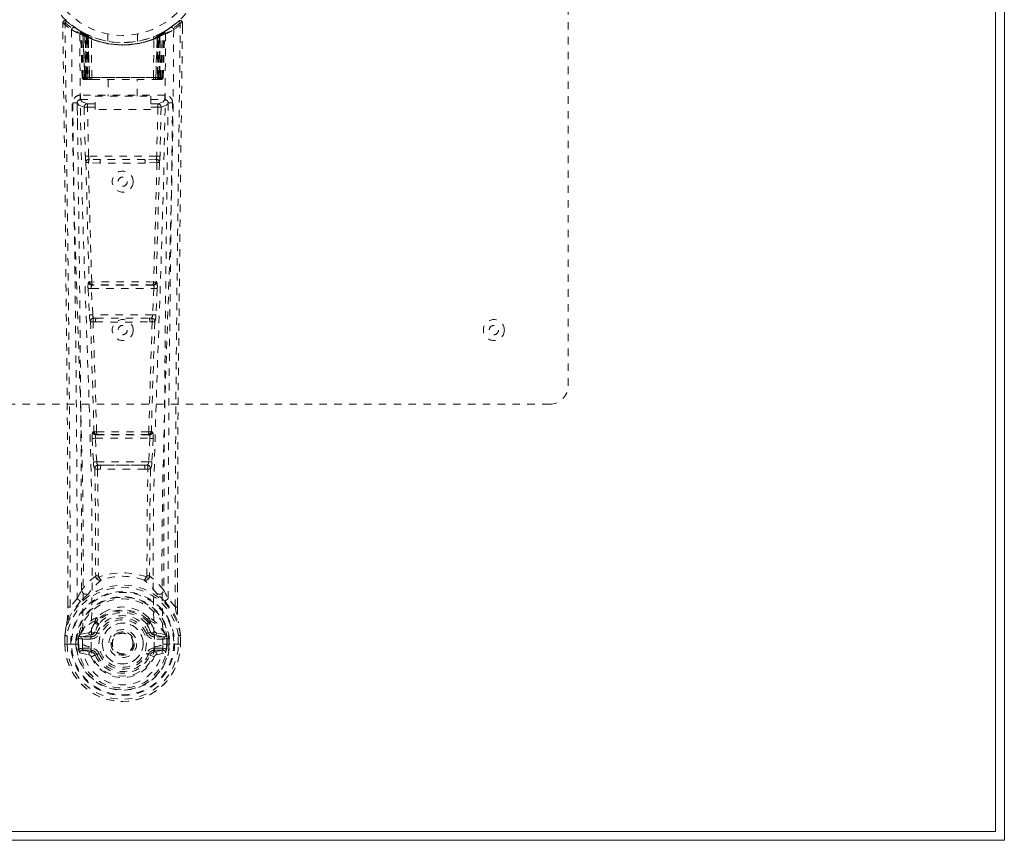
# Model space of a CAD drawing. Header units: inches. Extents: x 7.7 to 33.9, y -2.8 to 28.9.
# Tile 2 of 6: x 20.6 to 33.9, y 5.1 to 16.2. Entities that reach past the tile are written whole.
import ezdxf

# ---------------------------------------------------------------- set-up
doc = ezdxf.new("R2010")
doc.units = ezdxf.units.IN
doc.header["$MEASUREMENT"] = 0
doc.linetypes.add('SLD-Dashed', pattern=[0.075, 0.05, -0.025])
doc.linetypes.add('SLD-Solid', pattern=[0])

msp = doc.modelspace()

# ---------------------------------------------------------------- linework, layer by layer
at = {"color": 7, "linetype": 'SLD-Solid', "lineweight": 15}
for p, q in [((33.901, 28.854), (33.901, 5.104)), ((33.782, 5.222), (33.782, 28.736)), ((33.782, 28.736), (33.782, 5.222)), ((10.269, 5.222), (33.782, 5.222)), ((33.782, 5.222), (10.269, 5.222)), ((33.901, 5.104), (10.151, 5.104))]:
    msp.add_line(p, q, dxfattribs=at)
at = {"color": 7, "linetype": 'SLD-Dashed', "lineweight": 0}
for p, q in [((28.026, 22.729), (28.026, 11.229)), ((21.219, 16.12), (21.22, 16.053)), ((21.249, 16.12), (21.269, 16.143)), ((21.31, 16.107), (21.268, 16.141)), ((22.783, 16.141), (22.741, 16.108)), ((22.832, 16.12), (22.802, 16.12)), ((22.83, 16.057), (22.831, 16.12)), ((22.831, 16.053), (22.832, 16.12)), ((22.831, 16.053), (22.832, 16.12)), ((21.457, 16.005), (21.444, 16.013)), ((21.463, 16), (21.45, 16.008)), ((21.472, 15.98), (21.459, 15.988)), ((21.48, 15.383), (21.459, 15.988)), ((21.493, 15.383), (21.472, 15.98)), ((21.511, 15.976), (21.476, 15.994)), ((21.491, 15.973), (21.514, 15.379)), ((21.559, 15.934), (21.491, 15.969)), ((21.511, 15.383), (21.491, 15.969)), ((21.505, 15.979), (21.531, 15.965)), ((21.518, 15.94), (21.531, 15.965)), ((21.518, 15.94), (21.519, 15.383)), ((21.526, 15.936), (21.518, 15.94)), ((21.526, 15.936), (21.538, 15.962)), ((21.526, 15.383), (21.526, 15.936)), ((21.542, 15.96), (21.528, 15.968)), ((21.531, 15.965), (21.538, 15.962)), ((21.532, 15.933), (21.544, 15.959)), ((21.532, 15.383), (21.532, 15.933)), ((21.532, 15.933), (21.539, 15.93)), ((21.539, 15.93), (21.551, 15.956)), ((21.539, 15.93), (21.539, 15.383)), ((21.543, 15.96), (21.542, 15.96)), ((21.55, 15.925), (21.562, 15.951)), ((21.55, 15.925), (21.551, 15.383)), ((21.557, 15.922), (21.55, 15.925)), ((21.557, 15.922), (21.568, 15.948)), ((21.557, 15.383), (21.557, 15.922)), ((21.559, 15.934), (21.56, 15.934)), ((21.578, 15.383), (21.559, 15.934)), ((21.56, 15.934), (21.579, 15.383)), ((21.562, 15.951), (21.568, 15.948)), ((21.826, 15.968), (21.826, 15.872)), ((22.226, 15.872), (22.226, 15.968)), ((22.472, 15.383), (22.491, 15.934)), ((22.492, 15.934), (22.473, 15.383)), ((22.483, 15.948), (22.489, 15.951)), ((22.483, 15.948), (22.494, 15.922)), ((22.489, 15.951), (22.501, 15.925)), ((22.491, 15.934), (22.492, 15.934)), ((22.56, 15.969), (22.492, 15.934)), ((22.501, 15.925), (22.494, 15.922)), ((22.494, 15.922), (22.494, 15.383)), ((22.5, 15.956), (22.512, 15.93)), ((22.5, 15.383), (22.501, 15.925)), ((22.508, 15.96), (22.501, 15.956)), ((22.515, 15.963), (22.507, 15.959)), ((22.507, 15.959), (22.519, 15.933)), ((22.509, 15.96), (22.508, 15.96)), ((22.576, 15.994), (22.509, 15.96)), ((22.512, 15.93), (22.519, 15.933)), ((22.512, 15.383), (22.512, 15.93)), ((22.513, 15.962), (22.52, 15.965)), ((22.513, 15.962), (22.525, 15.936)), ((22.519, 15.933), (22.519, 15.383)), ((22.52, 15.965), (22.529, 15.97)), ((22.52, 15.965), (22.533, 15.94)), ((22.533, 15.94), (22.525, 15.936)), ((22.525, 15.936), (22.525, 15.383)), ((22.532, 15.383), (22.533, 15.94)), ((22.537, 15.379), (22.56, 15.973)), ((22.54, 15.383), (22.56, 15.969)), ((22.558, 15.383), (22.579, 15.98)), ((22.571, 15.383), (22.592, 15.988)), ((22.592, 15.988), (22.579, 15.98)), ((22.607, 16.013), (22.594, 16.005)), ((21.61, 15.383), (21.605, 15.904)), ((22.441, 15.383), (22.446, 15.904)), ((21.48, 15.383), (21.493, 15.383)), ((21.511, 15.383), (21.578, 15.383)), ((21.519, 15.383), (21.526, 15.383)), ((21.519, 15.354), (21.526, 15.354)), ((21.523, 15.354), (21.533, 15.354)), ((22.525, 15.383), (21.526, 15.383)), ((21.539, 15.383), (21.532, 15.383)), ((21.533, 15.354), (21.539, 15.354)), ((21.539, 15.383), (22.512, 15.383)), ((21.541, 15.354), (21.595, 15.354)), ((21.551, 15.383), (21.557, 15.383)), ((21.551, 15.354), (21.557, 15.354)), ((22.494, 15.383), (21.557, 15.383)), ((21.595, 15.354), (21.557, 15.354)), ((21.579, 15.383), (21.578, 15.383)), ((21.609, 15.354), (21.617, 15.354)), ((21.61, 15.383), (22.441, 15.383)), ((21.617, 15.354), (22.434, 15.354)), ((21.831, 15.354), (21.831, 15.131)), ((22.221, 15.131), (22.221, 15.354)), ((22.434, 15.354), (22.442, 15.354)), ((22.456, 15.354), (22.51, 15.354)), ((22.494, 15.354), (22.456, 15.354)), ((22.473, 15.383), (22.472, 15.383)), ((22.473, 15.383), (22.54, 15.383)), ((22.494, 15.383), (22.5, 15.383)), ((22.494, 15.354), (22.5, 15.354)), ((22.519, 15.383), (22.512, 15.383)), ((22.512, 15.354), (22.518, 15.354)), ((22.518, 15.354), (22.528, 15.354)), ((22.525, 15.383), (22.532, 15.383)), ((22.525, 15.354), (22.532, 15.354)), ((22.558, 15.383), (22.571, 15.383)), ((21.458, 15.145), (21.458, 15.084)), ((22.593, 15.145), (21.458, 15.145)), ((21.656, 14.951), (21.656, 15.131)), ((21.656, 15.131), (22.406, 15.131)), ((22.406, 15.131), (22.406, 14.951)), ((22.593, 15.084), (22.593, 15.145)), ((21.414, 15.047), (21.413, 15.039)), ((21.413, 15.036), (21.417, 14.749)), ((21.458, 15.084), (21.656, 15.084)), ((21.552, 15.027), (21.552, 14.982)), ((21.656, 15.027), (21.552, 15.027)), ((22.406, 15.084), (22.593, 15.084)), ((22.5, 15.027), (22.406, 15.027)), ((22.5, 15.027), (22.5, 14.982)), ((22.634, 14.749), (22.638, 15.036)), ((22.638, 15.039), (22.637, 15.047)), ((21.507, 14.981), (21.522, 14.32)), ((21.567, 14.321), (21.552, 14.982)), ((21.656, 14.982), (21.552, 14.982)), ((22.406, 14.951), (21.656, 14.951)), ((22.5, 14.982), (22.406, 14.982)), ((22.5, 14.982), (22.484, 14.321)), ((22.544, 14.981), (22.5, 14.982)), ((22.544, 14.981), (22.529, 14.32)), ((21.567, 14.321), (21.522, 14.32)), ((21.721, 14.23), (21.564, 14.236)), ((22.484, 14.321), (21.567, 14.321)), ((21.728, 14.278), (21.575, 14.28)), ((22.323, 14.278), (21.728, 14.278)), ((22.476, 14.28), (22.323, 14.278)), ((22.487, 14.236), (22.33, 14.23)), ((21.575, 12.63), (21.567, 12.626)), ((22.484, 12.626), (22.476, 12.63)), ((21.56, 12.536), (21.577, 12.184)), ((21.605, 12.539), (22.446, 12.539)), ((21.622, 12.186), (21.605, 12.539)), ((21.611, 12.583), (21.619, 12.587)), ((22.44, 12.583), (21.611, 12.583)), ((22.446, 12.539), (22.429, 12.186)), ((22.432, 12.587), (22.44, 12.583)), ((22.491, 12.536), (22.474, 12.184)), ((22.429, 12.186), (21.622, 12.186)), ((21.627, 12.09), (21.66, 12.09)), ((21.669, 12.141), (21.637, 12.141)), ((21.669, 12.141), (22.382, 12.141)), ((22.382, 12.141), (22.414, 12.141)), ((22.391, 12.09), (22.424, 12.09)), ((27.776, 10.979), (16.276, 10.979)), ((21.639, 10.613), (21.624, 10.608)), ((22.412, 10.613), (22.427, 10.608)), ((21.615, 10.519), (21.632, 10.201)), ((21.66, 10.521), (22.391, 10.521)), ((21.676, 10.204), (21.66, 10.521)), ((21.669, 10.566), (21.683, 10.57)), ((22.382, 10.566), (21.669, 10.566)), ((22.368, 10.57), (22.382, 10.566)), ((22.391, 10.521), (22.375, 10.204)), ((22.436, 10.519), (22.419, 10.201)), ((22.375, 10.204), (21.676, 10.204)), ((21.686, 10.106), (21.726, 10.105)), ((21.734, 10.159), (21.695, 10.159)), ((21.734, 10.159), (22.317, 10.159)), ((22.356, 10.159), (22.317, 10.159)), ((22.325, 10.105), (22.365, 10.106)), ((22.762, 9.171), (22.762, 8.247)), ((22.763, 8.246), (22.766, 9.17)), ((21.698, 8.665), (21.698, 8.665)), ((22.353, 8.665), (22.353, 8.665)), ((21.414, 8.363), (21.318, 8.248)), ((22.733, 8.248), (22.637, 8.363)), ((21.288, 8.246), (21.288, 8.3)), ((21.289, 8.3), (21.289, 8.247)), ((21.665, 8.09), (21.676, 8.107)), ((22.375, 8.107), (22.386, 8.09)), ((21.657, 8.061), (21.657, 8.043)), ((21.681, 8.055), (21.681, 8.037)), ((22.37, 8.037), (22.37, 8.055)), ((22.394, 8.061), (22.394, 8.043)), ((21.246, 7.866), (21.246, 7.861)), ((21.246, 7.745), (21.246, 7.861)), ((21.247, 7.861), (21.247, 7.744)), ((21.276, 7.861), (21.276, 7.747)), ((21.427, 7.818), (21.432, 7.837)), ((21.432, 7.837), (21.432, 7.827)), ((21.432, 7.827), (21.432, 7.748)), ((21.442, 7.868), (21.439, 7.863)), ((21.442, 7.868), (21.453, 7.879)), ((21.567, 7.9), (21.453, 7.879)), ((21.453, 7.879), (21.453, 7.879)), ((21.453, 7.879), (21.453, 7.879)), ((21.467, 7.846), (21.597, 7.871)), ((21.467, 7.846), (21.467, 7.816)), ((21.597, 7.846), (21.467, 7.846)), ((21.597, 7.871), (21.597, 7.846)), ((21.597, 7.816), (21.597, 7.846)), ((21.652, 7.912), (21.679, 7.9)), ((22.372, 7.9), (22.399, 7.912)), ((22.454, 7.871), (22.584, 7.846)), ((22.454, 7.871), (22.454, 7.846)), ((22.584, 7.846), (22.454, 7.846)), ((22.454, 7.816), (22.454, 7.846)), ((22.598, 7.879), (22.484, 7.9)), ((22.584, 7.816), (22.584, 7.846)), ((22.598, 7.879), (22.609, 7.868)), ((22.609, 7.868), (22.609, 7.868)), ((22.609, 7.868), (22.609, 7.868)), ((22.612, 7.863), (22.609, 7.868)), ((22.619, 7.837), (22.619, 7.827)), ((22.624, 7.818), (22.619, 7.837)), ((22.619, 7.827), (22.619, 7.748)), ((22.775, 7.747), (22.775, 7.861)), ((22.804, 7.744), (22.804, 7.861)), ((22.805, 7.861), (22.805, 7.866)), ((22.805, 7.745), (22.805, 7.861)), ((21.246, 7.745), (21.25, 7.745)), ((21.25, 7.745), (21.303, 7.746)), ((21.303, 7.746), (21.326, 7.746)), ((21.326, 7.746), (21.484, 7.746)), ((21.427, 7.817), (21.397, 7.819)), ((21.397, 7.819), (21.397, 7.819)), ((21.397, 7.748), (21.397, 7.819)), ((21.397, 7.748), (21.397, 7.748)), ((21.427, 7.817), (21.427, 7.748)), ((21.432, 7.748), (21.427, 7.748)), ((21.597, 7.816), (21.467, 7.816)), ((21.48, 7.694), (21.48, 7.664)), ((21.48, 7.694), (21.597, 7.694)), ((21.597, 7.694), (21.597, 7.664)), ((21.602, 7.708), (21.602, 7.71)), ((21.869, 7.755), (21.87, 7.77)), ((21.869, 7.747), (21.869, 7.755)), ((22.449, 7.71), (22.449, 7.708)), ((22.584, 7.816), (22.454, 7.816)), ((22.454, 7.694), (22.454, 7.664)), ((22.454, 7.694), (22.571, 7.694)), ((22.567, 7.746), (22.725, 7.746)), ((22.571, 7.664), (22.571, 7.694)), ((22.619, 7.748), (22.624, 7.748)), ((22.654, 7.819), (22.624, 7.817)), ((22.624, 7.748), (22.624, 7.817)), ((22.654, 7.819), (22.654, 7.748)), ((22.654, 7.819), (22.654, 7.819)), ((22.725, 7.746), (22.748, 7.746)), ((22.748, 7.746), (22.801, 7.745)), ((22.801, 7.745), (22.805, 7.745)), ((21.45, 7.628), (21.569, 7.604)), ((21.597, 7.643), (21.48, 7.664)), ((21.48, 7.664), (21.597, 7.664)), ((21.597, 7.643), (21.597, 7.664)), ((21.657, 7.6), (21.653, 7.607)), ((21.679, 7.609), (21.657, 7.6)), ((22.394, 7.6), (22.372, 7.609)), ((22.394, 7.6), (22.449, 7.577)), ((22.571, 7.664), (22.454, 7.643)), ((22.454, 7.643), (22.454, 7.664)), ((22.454, 7.664), (22.571, 7.664)), ((22.482, 7.604), (22.601, 7.628))]:
    msp.add_line(p, q, dxfattribs=at)
at = {"color": 7, "linetype": 'SLD-Dashed', "lineweight": 0, "flags": 128}
for points in [[(21.267, 16.14), (21.26, 16.144), (21.252, 16.146), (21.244, 16.147), (21.236, 16.145), (21.229, 16.142), (21.224, 16.137), (21.221, 16.13), (21.219, 16.123)], [(21.288, 8.3), (21.28, 10.869), (21.253, 13.494), (21.219, 16.12)], [(21.219, 16.12), (21.22, 16.12), (21.221, 16.12), (21.228, 16.12), (21.237, 16.12), (21.243, 16.12), (21.249, 16.12)], [(21.318, 8.248), (21.316, 9.712), (21.307, 11.185), (21.293, 12.633), (21.29, 12.88), (21.287, 13.138), (21.284, 13.353), (21.281, 13.582), (21.278, 13.832), (21.275, 14.104), (21.272, 14.321), (21.269, 14.584), (21.264, 14.908), (21.262, 15.118), (21.258, 15.377), (21.255, 15.639), (21.252, 15.887), (21.249, 16.12)], [(21.474, 15.995), (21.435, 16.018), (21.386, 16.051)], [(22.665, 16.051), (22.616, 16.018), (22.571, 15.993)], [(22.733, 8.248), (22.735, 9.713), (22.744, 11.185), (22.758, 12.633), (22.761, 12.854), (22.763, 13.083), (22.766, 13.287), (22.768, 13.485), (22.771, 13.701), (22.773, 13.851), (22.775, 14.008), (22.777, 14.164), (22.779, 14.282), (22.78, 14.421), (22.782, 14.584), (22.787, 14.916), (22.789, 15.12), (22.793, 15.375), (22.796, 15.636), (22.799, 15.885), (22.802, 16.12)], [(22.782, 16.143), (22.749, 16.114), (22.741, 16.108)], [(22.766, 9.17), (22.771, 10.869), (22.799, 13.494), (22.831, 16.053)], [(22.829, 16.12), (22.827, 16.128), (22.824, 16.135), (22.819, 16.142), (22.812, 16.147), (22.805, 16.149), (22.798, 16.15), (22.791, 16.148), (22.784, 16.144)], [(21.338, 16.026), (21.345, 14.979), (21.365, 13.934), (21.394, 12.892), (21.429, 11.854), (21.463, 10.82), (21.489, 9.791), (21.497, 8.766), (21.484, 7.746)], [(21.447, 15.971), (21.456, 14.926), (21.477, 13.883), (21.509, 12.843), (21.546, 11.808), (21.582, 10.776), (21.608, 9.75), (21.617, 8.728), (21.602, 7.711)], [(21.452, 16.005), (21.459, 15.994), (21.463, 15.981)], [(21.489, 15.977), (21.491, 15.971), (21.491, 15.969)], [(22.604, 15.971), (22.596, 14.926), (22.574, 13.883), (22.542, 12.844), (22.505, 11.808), (22.469, 10.777), (22.443, 9.75), (22.435, 8.728), (22.449, 7.711)], [(22.713, 16.026), (22.706, 14.979), (22.686, 13.934), (22.657, 12.892), (22.622, 11.854), (22.588, 10.82), (22.563, 9.791), (22.554, 8.766), (22.567, 7.746)], [(21.519, 15.383), (21.504, 15.383), (21.491, 15.383), (21.482, 15.383), (21.48, 15.383)], [(21.493, 15.383), (21.496, 15.383), (21.505, 15.383), (21.518, 15.383), (21.532, 15.383)], [(21.551, 15.383), (21.543, 15.383), (21.535, 15.383), (21.528, 15.383), (21.522, 15.383), (21.517, 15.383), (21.513, 15.383), (21.512, 15.383), (21.511, 15.383)], [(21.511, 15.383), (21.512, 15.376), (21.513, 15.374)], [(21.541, 15.354), (21.541, 15.354), (21.543, 15.354)], [(21.579, 15.383), (21.582, 15.383), (21.589, 15.383), (21.598, 15.383), (21.61, 15.383)], [(22.441, 15.383), (22.453, 15.383), (22.462, 15.383), (22.469, 15.383), (22.472, 15.383)], [(22.54, 15.383), (22.54, 15.383), (22.538, 15.383), (22.534, 15.383), (22.529, 15.383), (22.523, 15.383), (22.516, 15.383), (22.508, 15.383), (22.5, 15.383)], [(22.519, 15.383), (22.533, 15.383), (22.546, 15.383), (22.555, 15.383), (22.558, 15.383)], [(22.571, 15.383), (22.569, 15.383), (22.56, 15.383), (22.547, 15.383), (22.532, 15.383)], [(21.353, 15.038), (21.355, 14.903), (21.357, 14.73), (21.36, 14.522), (21.363, 14.276), (21.366, 14.027), (21.369, 13.808), (21.371, 13.654), (21.373, 13.517), (21.374, 13.395), (21.376, 13.24), (21.379, 13.077), (21.381, 12.92), (21.39, 12.107), (21.399, 11.289), (21.407, 10.316), (21.412, 9.327), (21.414, 8.363)], [(21.413, 15.039), (21.437, 15.01), (21.507, 14.981)], [(21.552, 15.027), (21.482, 15.056), (21.458, 15.084)], [(22.593, 15.084), (22.569, 15.056), (22.5, 15.027)], [(22.544, 14.981), (22.614, 15.01), (22.638, 15.039)], [(22.637, 8.363), (22.638, 8.883), (22.639, 9.416), (22.642, 9.962), (22.645, 10.476), (22.649, 11.006), (22.655, 11.558), (22.66, 12.047), (22.663, 12.305), (22.666, 12.578), (22.67, 12.866), (22.674, 13.17), (22.677, 13.446), (22.68, 13.686), (22.683, 13.878), (22.686, 14.092), (22.689, 14.334), (22.692, 14.559), (22.694, 14.751), (22.697, 14.911), (22.698, 15.038)], [(21.552, 14.982), (21.535, 14.982), (21.522, 14.982), (21.512, 14.982), (21.507, 14.981)], [(21.531, 14.238), (21.551, 13.433), (21.575, 12.63)], [(21.609, 12.626), (21.584, 13.43), (21.564, 14.236)], [(22.33, 14.23), (22.026, 14.23), (21.721, 14.23)], [(22.323, 14.278), (22.026, 14.278), (21.728, 14.278)], [(22.487, 14.236), (22.467, 13.43), (22.442, 12.626)], [(22.52, 14.238), (22.501, 13.433), (22.476, 12.63)], [(22.529, 14.32), (22.524, 14.32), (22.514, 14.32), (22.499, 14.321), (22.484, 14.321)], [(21.605, 12.539), (21.59, 12.538), (21.575, 12.537), (21.565, 12.537), (21.56, 12.536)], [(22.491, 12.536), (22.486, 12.537), (22.476, 12.537), (22.461, 12.538), (22.446, 12.539)], [(21.622, 12.186), (21.607, 12.185), (21.592, 12.184), (21.582, 12.184), (21.577, 12.184)], [(21.577, 12.184), (21.58, 12.152), (21.58, 12.149)], [(21.593, 12.094), (21.617, 11.352), (21.639, 10.613)], [(21.674, 10.607), (21.652, 11.348), (21.627, 12.09)], [(22.424, 12.09), (22.399, 11.348), (22.377, 10.607)], [(22.459, 12.094), (22.434, 11.352), (22.412, 10.613)], [(22.474, 12.184), (22.469, 12.184), (22.459, 12.184), (22.444, 12.185), (22.429, 12.186)], [(22.474, 12.184), (22.471, 12.152), (22.471, 12.149)], [(21.66, 10.521), (21.645, 10.52), (21.631, 10.519), (21.62, 10.519), (21.615, 10.519)], [(21.66, 10.521), (21.659, 10.53), (21.659, 10.538), (21.659, 10.545), (21.661, 10.552), (21.664, 10.562), (21.669, 10.566)], [(22.382, 10.566), (22.387, 10.562), (22.391, 10.552), (22.392, 10.545), (22.392, 10.538), (22.392, 10.53), (22.391, 10.521)], [(22.436, 10.519), (22.431, 10.519), (22.42, 10.519), (22.406, 10.52), (22.391, 10.521)], [(21.676, 10.204), (21.661, 10.203), (21.647, 10.202), (21.637, 10.202), (21.632, 10.201)], [(21.651, 10.112), (21.661, 9.391), (21.662, 8.673)], [(21.686, 10.106), (21.697, 9.384), (21.698, 8.665)], [(22.325, 10.105), (22.026, 10.104), (21.726, 10.105)], [(22.317, 10.159), (22.026, 10.157), (21.734, 10.159)], [(22.353, 8.665), (22.354, 9.384), (22.365, 10.106)], [(22.356, 10.159), (22.357, 10.159), (22.359, 10.161), (22.362, 10.164), (22.368, 10.173), (22.372, 10.187), (22.375, 10.204)], [(22.419, 10.201), (22.414, 10.202), (22.404, 10.202), (22.39, 10.203), (22.375, 10.204)], [(22.401, 10.112), (22.39, 9.391), (22.389, 8.673)], [(21.66, 8.665), (21.56, 8.577), (21.473, 8.476)], [(21.66, 8.665), (21.662, 8.654), (21.666, 8.646), (21.673, 8.639), (21.68, 8.636), (21.688, 8.636), (21.696, 8.639), (21.703, 8.645), (21.708, 8.654)], [(22.343, 8.654), (22.348, 8.645), (22.355, 8.639), (22.363, 8.636), (22.371, 8.636), (22.378, 8.639), (22.385, 8.646), (22.389, 8.654), (22.391, 8.665)], [(22.578, 8.476), (22.491, 8.577), (22.391, 8.665)], [(21.566, 8.427), (21.561, 8.421), (21.551, 8.412)], [(22.5, 8.412), (22.49, 8.421), (22.485, 8.427)], [(21.456, 8.324), (21.355, 8.2), (21.277, 8.046)], [(21.318, 8.248), (21.312, 8.248), (21.306, 8.248), (21.3, 8.247), (21.295, 8.247), (21.291, 8.247), (21.289, 8.247), (21.288, 8.246), (21.288, 8.246)], [(22.595, 8.324), (22.696, 8.2), (22.775, 8.046)], [(22.763, 8.246), (22.763, 8.246), (22.762, 8.247), (22.76, 8.247), (22.756, 8.247), (22.751, 8.247), (22.745, 8.248), (22.739, 8.248), (22.733, 8.248)], [(21.808, 8.194), (21.751, 8.165), (21.676, 8.107)], [(22.375, 8.107), (22.3, 8.165), (22.243, 8.194)], [(21.277, 8.046), (21.26, 7.966), (21.246, 7.866)], [(21.246, 7.861), (21.259, 7.958), (21.275, 8.035)], [(21.277, 8.046), (21.275, 8.041), (21.275, 8.035)], [(21.657, 8.043), (21.625, 7.99), (21.595, 7.922)], [(21.709, 8.024), (21.679, 7.975), (21.652, 7.912)], [(22.399, 7.912), (22.372, 7.975), (22.342, 8.024)], [(22.394, 8.043), (22.427, 7.99), (22.456, 7.922)], [(22.776, 8.035), (22.776, 8.041), (22.775, 8.046)], [(22.805, 7.866), (22.793, 7.956), (22.775, 8.046)], [(22.805, 7.861), (22.792, 7.958), (22.776, 8.035)], [(21.246, 7.866), (21.247, 7.865), (21.249, 7.865), (21.252, 7.865), (21.256, 7.864), (21.26, 7.864), (21.265, 7.863), (21.27, 7.862), (21.276, 7.861)], [(21.246, 7.861), (21.246, 7.861), (21.247, 7.861), (21.249, 7.861), (21.253, 7.861), (21.258, 7.861), (21.263, 7.861), (21.269, 7.861), (21.276, 7.861)], [(21.467, 7.816), (21.449, 7.818), (21.432, 7.827)], [(21.595, 7.922), (21.581, 7.905), (21.567, 7.9)], [(21.706, 7.889), (21.701, 7.891), (21.696, 7.893), (21.691, 7.895), (21.687, 7.897), (21.684, 7.898), (21.681, 7.899), (21.68, 7.9), (21.679, 7.9)], [(21.972, 7.902), (22.014, 7.911), (22.031, 7.911)], [(22.345, 7.889), (22.35, 7.891), (22.355, 7.893), (22.36, 7.895), (22.364, 7.897), (22.367, 7.898), (22.37, 7.899), (22.372, 7.9), (22.372, 7.9)], [(22.456, 7.922), (22.47, 7.905), (22.484, 7.9)], [(22.619, 7.827), (22.602, 7.818), (22.584, 7.816)], [(22.805, 7.866), (22.804, 7.865), (22.802, 7.865), (22.799, 7.865), (22.796, 7.864), (22.791, 7.864), (22.786, 7.863), (22.781, 7.862), (22.775, 7.861)], [(22.775, 7.861), (22.782, 7.861), (22.788, 7.861), (22.794, 7.861), (22.798, 7.861), (22.802, 7.861), (22.804, 7.861), (22.805, 7.861), (22.805, 7.861)], [(21.276, 7.747), (21.269, 7.747), (21.263, 7.747), (21.257, 7.746), (21.253, 7.746), (21.249, 7.746), (21.247, 7.746), (21.246, 7.745), (21.246, 7.745)], [(21.427, 7.748), (21.423, 7.748), (21.417, 7.748), (21.407, 7.748), (21.397, 7.748)], [(21.427, 7.817), (21.427, 7.818), (21.427, 7.818)], [(21.437, 7.676), (21.457, 7.689), (21.48, 7.694)], [(22.449, 7.708), (22.443, 7.632), (22.42, 7.557), (22.381, 7.488), (22.327, 7.428), (22.262, 7.38), (22.188, 7.344), (22.108, 7.322), (22.026, 7.314), (21.943, 7.322), (21.863, 7.344), (21.789, 7.38), (21.724, 7.428), (21.67, 7.488), (21.631, 7.557), (21.608, 7.632), (21.602, 7.708)], [(22.571, 7.694), (22.594, 7.689), (22.614, 7.676)], [(22.624, 7.818), (22.624, 7.817), (22.624, 7.817)], [(22.805, 7.745), (22.805, 7.745), (22.804, 7.745), (22.802, 7.746), (22.798, 7.746), (22.794, 7.746), (22.788, 7.747), (22.782, 7.747), (22.775, 7.747)], [(21.706, 7.621), (21.701, 7.619), (21.696, 7.616), (21.691, 7.614), (21.687, 7.613), (21.684, 7.611), (21.681, 7.61), (21.68, 7.609), (21.679, 7.609)], [(22.345, 7.621), (22.35, 7.619), (22.355, 7.616), (22.36, 7.614), (22.364, 7.613), (22.367, 7.611), (22.37, 7.61), (22.372, 7.609), (22.372, 7.609)], [(22.404, 7.616), (22.399, 7.608), (22.394, 7.6)], [(22.454, 7.643), (22.417, 7.629), (22.404, 7.616)]]:
    msp.add_lwpolyline(points, dxfattribs=at)
at = {"color": 7, "linetype": 'SLD-Dashed', "lineweight": 0}
for centre, radius in [((22.026, 16.979), 1.125), ((22.026, 16.979), 1.03), ((22.026, 13.979), 0.141), ((22.026, 13.979), 0.0625), ((22.026, 11.979), 0.141), ((27.026, 11.979), 0.141), ((22.026, 11.979), 0.0625), ((27.026, 11.979), 0.0625), ((22.026, 7.755), 0.7), ((22.026, 7.755), 0.69), ((22.026, 7.755), 0.623), ((22.026, 7.755), 0.32), ((22.026, 7.755), 0.275), ((22.026, 7.755), 0.188), ((22.026, 7.755), 0.157), ((22.026, 7.755), 0.142), ((22.026, 7.755), 0.14), ((22.026, 7.755), 0.138)]:
    msp.add_circle(centre, radius, dxfattribs=at)
for centre, radius, start, end in [((21.249, 16.12), 0.03, 47.8633, 180.7201), ((22.028, 17.024), 1.213, 228.1746, 235.3213), ((22.026, 16.979), 1.158, 227.8705, 312.1289), ((22.023, 16.976), 1.124, 227.9074, 235.363), ((21.368, 16.026), 0.03, 55.9355, 179.8271), ((22.026, 16.979), 1.127, 235.3516, 240.489), ((22.026, 16.979), 1.128, 299.5111, 304.6483), ((22.03, 16.973), 1.12, 304.6285, 312.0872), ((22.683, 16.026), 0.03, 0.168, 124.0693), ((22.026, 17.021), 1.209, 304.6689, 311.8402), ((22.802, 16.12), 0.03, 359.28, 132.1367), ((22.732, 16.077), 0.0827, 31.798, 52.6564), ((22.013, 17.218), 1.37, 240.4507, 245.5693), ((21.429, 15.987), 0.03, 1.9845, 58.9542), ((22.022, 16.972), 1.12, 238.9557, 239.8443), ((21.409, 15.951), 0.0714, 31.6402, 58.925), ((21.488, 15.958), 0.0429, 114.165, 163.0262), ((22.026, 17.01), 1.19, 240.8884, 299.1116), ((21.442, 15.979), 0.0299, 1.9066, 59.7246), ((22.026, 16.979), 1.127, 239.7392, 244.7259), ((22.036, 17), 1.154, 239.9611, 244.0333), ((22.007, 16.603), 0.823, 228.2675, 233.6291), ((22.026, 16.979), 1.128, 240.489, 299.511), ((22.004, 16.595), 0.813, 229.1455, 234.4953), ((21.461, 15.968), 0.03, 16.8929, 61.2684), ((21.461, 15.968), 0.0299, 1.8046, 60.7723), ((22.025, 16.978), 1.127, 240.803, 245.7371), ((22.006, 16.592), 0.808, 230.3912, 235.6762), ((22.026, 16.978), 1.155, 244.3786, 295.6214), ((22.026, 16.977), 1.155, 245.0796, 294.9204), ((21.53, 15.933), 0.0297, 1.4784, 64.522), ((21.53, 15.933), 0.0297, 1.4789, 64.5687), ((22.026, 16.978), 1.155, 246.0603, 293.9397), ((21.981, 16.53), 0.73, 234.7849, 238.9975), ((21.576, 15.922), 0.0345, 328.9829, 15.1446), ((22.476, 15.922), 0.0345, 164.8529, 211.0174), ((22.07, 16.529), 0.729, 301.0016, 305.2156), ((22.026, 16.978), 1.127, 294.263, 299.1968), ((22.521, 15.933), 0.0297, 115.4319, 178.5204), ((22.521, 15.933), 0.0297, 115.4792, 178.5209), ((22.046, 16.591), 0.807, 304.3221, 309.6106), ((22.05, 16.592), 0.809, 305.4903, 310.869), ((22.576, 15.837), 0.138, 89.4164, 113.4596), ((22.044, 16.602), 0.823, 306.3703, 311.733), ((22.59, 15.968), 0.0299, 119.2279, 178.1956), ((22.588, 15.97), 0.0273, 117.6542, 182.2991), ((22.041, 16.952), 1.097, 298.6319, 300.2663), ((22.609, 15.979), 0.0299, 120.2757, 178.0932), ((22.563, 15.958), 0.0429, 16.9734, 65.835), ((22.622, 15.987), 0.03, 121.0462, 178.015), ((22.038, 17.218), 1.37, 294.4307, 299.5495), ((22.026, 16.942), 1.12, 247.9468, 292.0532), ((21.51, 15.384), 0.03, 181.9948, 269.9954), ((21.54, 15.426), 0.0742, 215.947, 253.2621), ((21.523, 15.384), 0.03, 181.9683, 269.9709), ((21.537, 15.521), 0.166, 259.5993, 268.3405), ((21.541, 15.384), 0.03, 181.9316, 269.9375), ((21.939, 15.376), 0.413, 179.0136, 183.0339), ((22.119, 15.376), 0.587, 179.3945, 182.0331), ((21.965, 15.376), 0.426, 179.0456, 182.9371), ((21.995, 15.376), 0.445, 179.0887, 182.8209), ((22.003, 15.376), 0.446, 179.0881, 182.8058), ((21.608, 15.384), 0.0299, 181.7966, 269.8132), ((21.609, 15.384), 0.0299, 181.7964, 269.8132), ((21.644, 15.376), 0.0354, 169.2788, 219.1979), ((22.405, 15.376), 0.0369, 321.8595, 9.6638), ((22.442, 15.384), 0.0299, 270.1872, 358.2031), ((22.443, 15.384), 0.0299, 270.1866, 358.2036), ((22.05, 15.376), 0.445, 357.1786, 0.9118), ((22.056, 15.376), 0.445, 357.1786, 0.9118), ((22.505, 15.389), 0.0356, 262.0675, 350.2937), ((22.51, 15.384), 0.03, 270.0622, 358.0686), ((22.086, 15.376), 0.426, 357.0624, 0.9549), ((21.932, 15.376), 0.587, 357.9675, 0.6049), ((22.514, 15.519), 0.164, 271.7058, 280.6248), ((22.113, 15.376), 0.413, 356.965, 0.9873), ((22.528, 15.384), 0.03, 270.0291, 358.0318), ((22.511, 15.426), 0.0742, 286.7378, 324.0531), ((22.541, 15.384), 0.03, 270.0044, 358.0055), ((21.458, 15.04), 0.105, 90.0048, 180.7374), ((22.593, 15.04), 0.105, 359.2625, 89.9952), ((21.389, 13.441), 1.598, 89.1329, 91.2844), ((-478.063, 7.158), 499.538, 0.1512, 0.90393), ((21.456, 15.042), 0.0423, 88.0377, 173.4313), ((21.552, 14.982), 0.0451, 90.4305, 180.9005), ((22.499, 14.982), 0.0451, 359.0364, 89.5692), ((522.116, 7.158), 499.54, 179.09607, 179.8488), ((22.595, 15.042), 0.0423, 6.5686, 91.9623), ((22.662, 13.442), 1.597, 88.7153, 90.868), ((21.924, 14.321), 0.401, 180.0756, 191.8391), ((21.576, 14.235), 0.0456, 91.7539, 175.8262), ((21.557, 14.377), 0.141, 259.4663, 273.0575), ((21.674, 14.233), 0.109, 154.2108, 178.3448), ((21.672, 14.321), 0.105, 179.6324, 202.472), ((21.809, 14.241), 0.0889, 155.6055, 187.636), ((22.242, 14.241), 0.0889, 352.3648, 24.3949), ((22.379, 14.321), 0.105, 337.5279, 0.3678), ((22.376, 14.233), 0.111, 1.7831, 25.6612), ((22.475, 14.235), 0.0456, 4.1742, 88.2457), ((22.495, 14.375), 0.139, 266.8578, 280.6184), ((22.127, 14.321), 0.401, 348.1481, 359.9218), ((21.767, 12.567), 0.209, 163.5082, 188.4122), ((21.612, 12.629), 0.0451, 182.9198, 269.4059), ((21.62, 12.632), 0.0451, 182.9882, 269.3793), ((21.601, 12.717), 0.091, 253.0017, 274.8394), ((22.026, -24.019), 36.648, 89.3489, 90.651), ((21.664, 12.619), 0.055, 173.1612, 216.332), ((22.431, 12.632), 0.0451, 270.6208, 357.0119), ((22.388, 12.619), 0.0546, 323.5204, 6.9862), ((22.439, 12.629), 0.0451, 270.5941, 357.0802), ((22.45, 12.716), 0.0908, 265.1445, 287.0286), ((22.284, 12.567), 0.209, 351.5837, 16.4948), ((21.659, 12.554), 0.0563, 148.2417, 195.7332), ((22.026, -20.227), 32.817, 89.2909, 90.7091), ((22.392, 12.554), 0.0564, 344.2674, 31.758), ((21.716, 12.151), 0.136, 180.7172, 204.7116), ((21.638, 12.096), 0.0456, 91.2544, 181.8241), ((21.62, 12.174), 0.0837, 251.1216, 275.2099), ((21.69, 12.184), 0.068, 178.3633, 218.9048), ((21.713, 12.1), 0.0867, 151.6259, 186.5722), ((21.74, 12.102), 0.0814, 151.3087, 188.7541), ((22.026, 44.879), 32.792, 269.3607, 270.6393), ((22.026, 45.495), 33.356, 269.387, 270.613), ((22.311, 12.102), 0.0814, 351.2457, 28.6903), ((22.361, 12.184), 0.068, 321.1065, 1.6312), ((22.414, 12.099), 0.0424, 40.4493, 90.4138), ((22.337, 12.1), 0.0869, 353.4625, 28.339), ((22.431, 12.174), 0.0843, 264.8696, 288.7992), ((22.414, 12.096), 0.0448, 357.9372, 42.9041), ((22.335, 12.151), 0.136, 335.3347, 359.2485), ((27.776, 11.229), 0.25, 270, 0), ((21.684, 10.616), 0.0451, 183.3931, 269.1031), ((21.668, 10.682), 0.075, 247.0748, 274.8899), ((22.367, 10.616), 0.0451, 270.8972, 356.6065), ((22.383, 10.682), 0.0749, 265.0971, 292.9458), ((21.776, 10.548), 0.163, 158.1266, 190.2204), ((21.669, 10.611), 0.0451, 183.228, 269.1389), ((22.025, -26.754), 37.363, 89.4615, 90.5383), ((21.732, 10.601), 0.0578, 174.2258, 212.3444), ((22.026, -22.022), 32.594, 89.398, 90.6019), ((22.32, 10.601), 0.0574, 327.5036, 5.926), ((22.382, 10.611), 0.0451, 270.8612, 356.7718), ((22.275, 10.548), 0.163, 349.7779, 21.8742), ((21.812, 10.192), 0.181, 177.2188, 206.466), ((21.696, 10.113), 0.0457, 91.853, 181.7294), ((21.68, 10.178), 0.073, 245.7481, 274.5957), ((21.733, 10.201), 0.0575, 177.8248, 227.5864), ((21.789, 10.117), 0.104, 155.9685, 186.1392), ((21.826, 10.119), 0.101, 156.5268, 187.7652), ((22.225, 10.119), 0.101, 352.2349, 23.4732), ((22.355, 10.113), 0.0457, 358.2707, 88.1468), ((22.262, 10.117), 0.104, 353.861, 24.0315), ((22.37, 10.179), 0.0735, 265.5119, 294.1477), ((22.239, 10.193), 0.181, 333.5365, 2.7744), ((21.649, 8.672), 0.0133, 326.0928, 3.2894), ((21.721, 8.669), 0.0608, 184.045, 286.225), ((21.695, 8.736), 0.0708, 242.7137, 272.7167), ((21.711, 8.667), 0.0128, 186.6344, 257.6727), ((22.026, 7.742), 0.966, 70.8187, 109.182), ((21.78, 8.671), 0.0738, 193.2402, 235.0221), ((22.026, 7.817), 0.844, 70.0602, 109.9397), ((22.33, 8.669), 0.0608, 253.7761, 355.9544), ((22.271, 8.671), 0.0738, 304.9792, 346.759), ((22.34, 8.667), 0.0128, 282.3362, 353.3667), ((22.356, 8.736), 0.0709, 267.2862, 297.2776), ((22.402, 8.672), 0.0133, 176.7922, 213.9479), ((22.026, 7.755), 0.787, 8.0937, 171.9063), ((22.026, 7.755), 0.758, 8.0937, 171.9063), ((22.298, 7.915), 0.893, 128.8527, 145.0105), ((21.753, 7.915), 0.893, 34.9892, 51.1477), ((22.026, 7.755), 0.632, 5.8273, 174.1727), ((16.694, 10.908), 5.362, 331.6676, 333.0313), ((21.747, 8.681), 0.461, 223.6617, 230.8263), ((22.026, 7.755), 0.602, 6.0327, 173.9673), ((23.007, 6.745), 2.213, 131.1327, 134.4915), ((21.534, 8.479), 0.0608, 182.5704, 302.0031), ((22.517, 8.479), 0.0608, 238.002, 357.4275), ((21.044, 6.746), 2.213, 45.508, 48.8674), ((27.361, 10.91), 5.367, 206.9692, 208.3317), ((22.304, 8.681), 0.461, 309.1742, 316.3356), ((20.101, 8.216), 1.187, 351.2122, 1.427), ((17.804, 8.864), 3.568, 346.7475, 350.0567), ((22.026, 7.775), 0.473, 62.6137, 117.3864), ((26.249, 8.864), 3.569, 189.9437, 193.2518), ((23.949, 8.216), 1.187, 178.5717, 188.7901), ((21.89, 7.664), 0.492, 115.7075, 155.4804), ((21.702, 8.065), 0.0448, 146.2203, 184.9368), ((21.716, 8.11), 0.0396, 185.1733, 232.8784), ((22.026, 7.755), 0.376, 22.774, 157.226), ((22.026, 7.743), 0.453, 40.4511, 139.5489), ((22.026, 7.715), 0.494, 47.4886, 132.5114), ((22.026, 7.755), 0.346, 22.7739, 157.2261), ((22.026, 7.762), 0.411, 39.7064, 140.2936), ((22.335, 8.11), 0.0396, 307.1211, 354.826), ((22.156, 7.658), 0.499, 24.8894, 63.9928), ((22.349, 8.065), 0.0449, 355.0879, 33.9404), ((21.834, 7.657), 0.441, 113.5934, 149.7437), ((21.68, 8.101), 0.046, 241.1955, 271.7035), ((21.687, 8.046), 0.0305, 185.7196, 315.4476), ((21.679, 8.083), 0.0459, 241.1359, 271.6955), ((21.714, 8.054), 0.033, 131.6187, 178.1174), ((21.707, 8.059), 0.0347, 219.395, 272.7338), ((22.026, 7.755), 0.275, 360, 180), ((22.364, 8.046), 0.0305, 224.5488, 354.2839), ((22.344, 8.059), 0.0347, 267.2663, 320.6048), ((22.337, 8.054), 0.033, 1.8808, 48.3817), ((22.372, 8.101), 0.046, 268.2943, 298.8093), ((22.372, 8.083), 0.0459, 268.3042, 298.8644), ((22.217, 7.657), 0.441, 30.2263, 66.4274), ((21.547, 7.823), 0.116, 159.6276, 173.1131), ((21.466, 7.876), 0.0306, 205.4276, 270.927), ((21.597, 7.9), 0.0299, 181.1722, 268.9516), ((21.625, 7.928), 0.031, 190.1789, 328.3487), ((21.591, 7.935), 0.0649, 274.9213, 338.6824), ((21.597, 7.935), 0.089, 270, 337.226), ((21.597, 7.935), 0.119, 270.0001, 337.2257), ((22.454, 7.935), 0.119, 202.7742, 270), ((22.454, 7.935), 0.089, 202.774, 270), ((22.426, 7.928), 0.031, 211.5715, 349.9017), ((22.46, 7.935), 0.0649, 201.3166, 265.0797), ((22.454, 7.901), 0.0299, 271.0998, 358.7765), ((22.585, 7.876), 0.0306, 269.0731, 334.5721), ((22.533, 7.83), 0.0864, 4.5692, 22.6899), ((22.775, 7.861), 0.03, 0.0028, 5.051), ((22.026, 7.755), 0.78, 180, 359.3038), ((22.026, 7.755), 0.78, 180.7166, 359.2834), ((22.026, 7.755), 0.75, 180.5685, 359.4315), ((22.026, 7.755), 0.629, 180.6527, 359.3473), ((22.026, 7.755), 0.599, 180.6527, 359.3473), ((22.026, 7.755), 0.593, 180.6711, 187.6091), ((22.026, 7.74), 0.541, 179.3502, 0.6498), ((21.608, 7.943), 0.233, 238.0383, 268.5929), ((21.597, 7.575), 0.119, 22.774, 89.9998), ((22.026, 7.755), 0.275, 180, 360), ((22.454, 7.575), 0.119, 90.0001, 157.2261), ((22.448, 7.932), 0.221, 270.3095, 302.5192), ((22.026, 7.755), 0.593, 352.3909, 359.3289), ((22.627, 6.699), 1.049, 88.5385, 90.1572), ((21.641, 7.704), 0.206, 187.6617, 201.6564), ((21.479, 7.634), 0.0299, 88.0482, 192.1078), ((21.598, 7.613), 0.0301, 91.4249, 197.65), ((21.56, 7.56), 0.0454, 22.4843, 78.6917), ((21.597, 7.575), 0.089, 22.774, 90), ((21.591, 7.572), 0.0715, 29.634, 85.2043), ((21.057, 8.952), 1.479, 291.6247, 293.9233), ((22.026, 7.755), 0.459, 202.774, 337.226), ((22.026, 7.755), 0.4, 202.774, 337.226), ((22.026, 7.755), 0.376, 202.774, 337.226), ((22.026, 7.755), 0.346, 202.774, 337.226), ((22.454, 7.575), 0.089, 90, 157.226), ((22.491, 7.56), 0.0453, 101.2466, 157.5774), ((22.454, 7.613), 0.0301, 342.3499, 88.5753), ((22.572, 7.634), 0.0299, 347.8922, 91.9519), ((22.41, 7.704), 0.206, 338.3433, 352.3384)]:
    msp.add_arc(centre, radius, start, end, dxfattribs=at)

doc.saveas('drawing.dxf')
